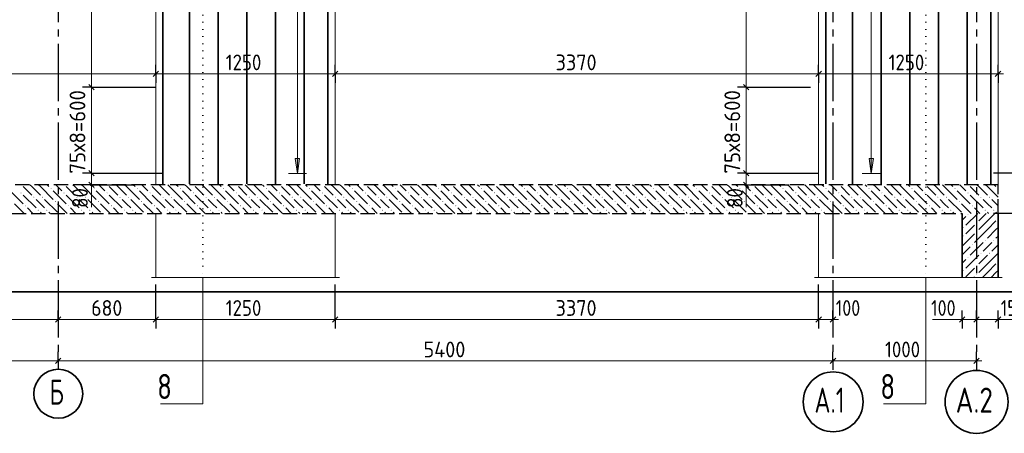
# Model space of a CAD drawing. Header units: millimetres. Extents: x 0 to 50400, y 0 to 35640.
# Tile 10 of 25: x 10943 to 27412, y 16287 to 23211. Entities that reach past the tile are written whole.
import ezdxf

# ---------------------------------------------------------------- set-up
doc = ezdxf.new("R2010")
doc.units = ezdxf.units.MM
for name, pattern in [('______2', [324, 240, -84]), ('______5', [1320, 960, -120, 120, -120]), ('______9', [120, 0, -120])]:
    doc.linetypes.add(name, pattern=pattern)
for name, color, linetype, lineweight in [('Standard', 7, 'Continuous', 25), ('ЖБ Перекрытие верхний уровень', 7, 'Continuous', 35), ('ЖБ Пилон', 7, 'Continuous', 35), ('ЖБ Стена верхний уровень', 7, 'Continuous', 35), ('Общий02', 7, 'Continuous', 18), ('Размерная линия_ общее', 7, 'Continuous', 13), ('Сечения символ', 7, 'Continuous', 25)]:
    doc.layers.add(name, color=color, linetype=linetype, lineweight=lineweight)
doc.layers.add('Оси', color=7, linetype='______5', true_color=0x656565)
doc.layers.add('Стена фоновая арматура Х1', color=7, linetype='______2', true_color=0xa0a0a0)
doc.layers.add('Размерная выноска', color=7, linetype='Continuous')
doc.styles.add('ISOCPEUR', font='txt')

msp = doc.modelspace()

# ---------------------------------------------------------------- hatches: boundary and pattern name
at = {"layer": 'ЖБ Перекрытие верхний уровень', "linetype": 'Continuous', "lineweight": 18, "transparency": 33554687}
for points in [[(10967, 20449), (10965, 20447), (10964, 20449)], [(11687, 20449), (11685, 20447), (11684, 20449)], [(12407, 20449), (12405, 20447), (12404, 20449)], [(13127, 20449), (13125, 20447), (13124, 20449)], [(13847, 20449), (13845, 20447), (13844, 20449)], [(14567, 20449), (14565, 20447), (14564, 20449)], [(15287, 20449), (15285, 20447), (15284, 20449)], [(16007, 20449), (16005, 20447), (16004, 20449)], [(16727, 20449), (16725, 20447), (16724, 20449)], [(17447, 20449), (17445, 20447), (17444, 20449)], [(18167, 20449), (18165, 20447), (18164, 20449)], [(18887, 20449), (18885, 20447), (18884, 20449)], [(19607, 20449), (19605, 20447), (19604, 20449)], [(20327, 20449), (20325, 20447), (20324, 20449)], [(21047, 20449), (21045, 20447), (21044, 20449)], [(21767, 20449), (21765, 20447), (21764, 20449)], [(22487, 20449), (22485, 20447), (22484, 20449)], [(23207, 20449), (23205, 20447), (23204, 20449)], [(23927, 20449), (23925, 20447), (23924, 20449)], [(24647, 20449), (24645, 20447), (24644, 20449)], [(25367, 20449), (25365, 20447), (25364, 20449)], [(26087, 20449), (26085, 20447), (26084, 20449)], [(26807, 20449), (26805, 20447), (26804, 20449)], [(10958, 20311), (10965, 20319), (10973, 20311), (10965, 20303)], [(11462, 20383), (11469, 20391), (11477, 20383), (11469, 20375)], [(11678, 20311), (11685, 20319), (11693, 20311), (11685, 20303)], [(12182, 20383), (12189, 20391), (12197, 20383), (12189, 20375)], [(12398, 20311), (12405, 20319), (12413, 20311), (12405, 20303)], [(12902, 20383), (12909, 20391), (12917, 20383), (12909, 20375)], [(13118, 20311), (13125, 20319), (13133, 20311), (13125, 20303)], [(13622, 20383), (13629, 20391), (13637, 20383), (13629, 20375)], [(13838, 20311), (13845, 20319), (13853, 20311), (13845, 20303)], [(14342, 20383), (14349, 20391), (14357, 20383), (14349, 20375)], [(14558, 20311), (14565, 20319), (14573, 20311), (14565, 20303)], [(15062, 20383), (15069, 20391), (15077, 20383), (15069, 20375)], [(15278, 20311), (15285, 20319), (15293, 20311), (15285, 20303)], [(15782, 20383), (15789, 20391), (15797, 20383), (15789, 20375)], [(15998, 20311), (16005, 20319), (16013, 20311), (16005, 20303)], [(16502, 20383), (16509, 20391), (16517, 20383), (16509, 20375)], [(16718, 20311), (16725, 20319), (16733, 20311), (16725, 20303)], [(17222, 20383), (17229, 20391), (17237, 20383), (17229, 20375)], [(17438, 20311), (17445, 20319), (17453, 20311), (17445, 20303)], [(17942, 20383), (17949, 20391), (17957, 20383), (17949, 20375)], [(18158, 20311), (18165, 20319), (18173, 20311), (18165, 20303)], [(18662, 20383), (18669, 20391), (18677, 20383), (18669, 20375)], [(18878, 20311), (18885, 20319), (18893, 20311), (18885, 20303)], [(19382, 20383), (19389, 20391), (19397, 20383), (19389, 20375)], [(19598, 20311), (19605, 20319), (19613, 20311), (19605, 20303)], [(20102, 20383), (20109, 20391), (20117, 20383), (20109, 20375)], [(20318, 20311), (20325, 20319), (20333, 20311), (20325, 20303)], [(20822, 20383), (20829, 20391), (20837, 20383), (20829, 20375)], [(21038, 20311), (21045, 20319), (21053, 20311), (21045, 20303)], [(21542, 20383), (21549, 20391), (21557, 20383), (21549, 20375)], [(21758, 20311), (21765, 20319), (21773, 20311), (21765, 20303)], [(22262, 20383), (22269, 20391), (22277, 20383), (22269, 20375)], [(22478, 20311), (22485, 20319), (22493, 20311), (22485, 20303)], [(22982, 20383), (22989, 20391), (22997, 20383), (22989, 20375)], [(23198, 20311), (23205, 20319), (23213, 20311), (23205, 20303)], [(23702, 20383), (23709, 20391), (23717, 20383), (23709, 20375)], [(23918, 20311), (23925, 20319), (23933, 20311), (23925, 20303)], [(24422, 20383), (24429, 20391), (24437, 20383), (24429, 20375)], [(24638, 20311), (24645, 20319), (24653, 20311), (24645, 20303)], [(25142, 20383), (25149, 20391), (25157, 20383), (25149, 20375)], [(25358, 20311), (25365, 20319), (25373, 20311), (25365, 20303)], [(25862, 20383), (25869, 20391), (25877, 20383), (25869, 20375)], [(26078, 20311), (26085, 20319), (26093, 20311), (26085, 20303)], [(26582, 20383), (26589, 20391), (26597, 20383), (26589, 20375)], [(26798, 20311), (26805, 20319), (26813, 20311), (26805, 20303)], [(27302, 20383), (27307, 20389), (27307, 20377)], [(11030, 20095), (11037, 20103), (11045, 20095), (11037, 20087)], [(11174, 20239), (11181, 20247), (11189, 20239), (11181, 20231)], [(11318, 20239), (11325, 20247), (11333, 20239), (11325, 20231)], [(11534, 20167), (11541, 20175), (11549, 20167), (11541, 20159)], [(11750, 20095), (11757, 20103), (11765, 20095), (11757, 20087)], [(11894, 20239), (11901, 20247), (11909, 20239), (11901, 20231)], [(12038, 20239), (12045, 20247), (12053, 20239), (12045, 20231)], [(12254, 20167), (12261, 20175), (12269, 20167), (12261, 20159)], [(12470, 20095), (12477, 20103), (12485, 20095), (12477, 20087)], [(12614, 20239), (12621, 20247), (12629, 20239), (12621, 20231)], [(12758, 20239), (12765, 20247), (12773, 20239), (12765, 20231)], [(12974, 20167), (12981, 20175), (12989, 20167), (12981, 20159)], [(13190, 20095), (13197, 20103), (13205, 20095), (13197, 20087)], [(13334, 20239), (13341, 20247), (13349, 20239), (13341, 20231)], [(13478, 20239), (13485, 20247), (13493, 20239), (13485, 20231)], [(13694, 20167), (13701, 20175), (13709, 20167), (13701, 20159)], [(13910, 20095), (13917, 20103), (13925, 20095), (13917, 20087)], [(14054, 20239), (14061, 20247), (14069, 20239), (14061, 20231)], [(14198, 20239), (14205, 20247), (14213, 20239), (14205, 20231)], [(14414, 20167), (14421, 20175), (14429, 20167), (14421, 20159)], [(14630, 20095), (14637, 20103), (14645, 20095), (14637, 20087)], [(14774, 20239), (14781, 20247), (14789, 20239), (14781, 20231)], [(14918, 20239), (14925, 20247), (14933, 20239), (14925, 20231)], [(15134, 20167), (15141, 20175), (15149, 20167), (15141, 20159)], [(15350, 20095), (15357, 20103), (15365, 20095), (15357, 20087)], [(15494, 20239), (15501, 20247), (15509, 20239), (15501, 20231)], [(15638, 20239), (15645, 20247), (15653, 20239), (15645, 20231)], [(15854, 20167), (15861, 20175), (15869, 20167), (15861, 20159)], [(16070, 20095), (16077, 20103), (16085, 20095), (16077, 20087)], [(16214, 20239), (16221, 20247), (16229, 20239), (16221, 20231)], [(16358, 20239), (16365, 20247), (16373, 20239), (16365, 20231)], [(16574, 20167), (16581, 20175), (16589, 20167), (16581, 20159)], [(16790, 20095), (16797, 20103), (16805, 20095), (16797, 20087)], [(16934, 20239), (16941, 20247), (16949, 20239), (16941, 20231)], [(17078, 20239), (17085, 20247), (17093, 20239), (17085, 20231)], [(17294, 20167), (17301, 20175), (17309, 20167), (17301, 20159)], [(17510, 20095), (17517, 20103), (17525, 20095), (17517, 20087)], [(17654, 20239), (17661, 20247), (17669, 20239), (17661, 20231)], [(17798, 20239), (17805, 20247), (17813, 20239), (17805, 20231)], [(18014, 20167), (18021, 20175), (18029, 20167), (18021, 20159)], [(18230, 20095), (18237, 20103), (18245, 20095), (18237, 20087)], [(18374, 20239), (18381, 20247), (18389, 20239), (18381, 20231)], [(18518, 20239), (18525, 20247), (18533, 20239), (18525, 20231)], [(18734, 20167), (18741, 20175), (18749, 20167), (18741, 20159)], [(18950, 20095), (18957, 20103), (18965, 20095), (18957, 20087)], [(19094, 20239), (19101, 20247), (19109, 20239), (19101, 20231)], [(19238, 20239), (19245, 20247), (19253, 20239), (19245, 20231)], [(19454, 20167), (19461, 20175), (19469, 20167), (19461, 20159)], [(19670, 20095), (19677, 20103), (19685, 20095), (19677, 20087)], [(19814, 20239), (19821, 20247), (19829, 20239), (19821, 20231)], [(19958, 20239), (19965, 20247), (19973, 20239), (19965, 20231)], [(20174, 20167), (20181, 20175), (20189, 20167), (20181, 20159)], [(20390, 20095), (20397, 20103), (20405, 20095), (20397, 20087)], [(20534, 20239), (20541, 20247), (20549, 20239), (20541, 20231)], [(20678, 20239), (20685, 20247), (20693, 20239), (20685, 20231)], [(20894, 20167), (20901, 20175), (20909, 20167), (20901, 20159)], [(21110, 20095), (21117, 20103), (21125, 20095), (21117, 20087)], [(21254, 20239), (21261, 20247), (21269, 20239), (21261, 20231)], [(21398, 20239), (21405, 20247), (21413, 20239), (21405, 20231)], [(21614, 20167), (21621, 20175), (21629, 20167), (21621, 20159)], [(21830, 20095), (21837, 20103), (21845, 20095), (21837, 20087)], [(21974, 20239), (21981, 20247), (21989, 20239), (21981, 20231)], [(22118, 20239), (22125, 20247), (22133, 20239), (22125, 20231)], [(22334, 20167), (22341, 20175), (22349, 20167), (22341, 20159)], [(22550, 20095), (22557, 20103), (22565, 20095), (22557, 20087)], [(22694, 20239), (22701, 20247), (22709, 20239), (22701, 20231)], [(22838, 20239), (22845, 20247), (22853, 20239), (22845, 20231)], [(23054, 20167), (23061, 20175), (23069, 20167), (23061, 20159)], [(23270, 20095), (23277, 20103), (23285, 20095), (23277, 20087)], [(23414, 20239), (23421, 20247), (23429, 20239), (23421, 20231)], [(23558, 20239), (23565, 20247), (23573, 20239), (23565, 20231)], [(23774, 20167), (23781, 20175), (23789, 20167), (23781, 20159)], [(23990, 20095), (23997, 20103), (24005, 20095), (23997, 20087)], [(24134, 20239), (24141, 20247), (24149, 20239), (24141, 20231)], [(24278, 20239), (24285, 20247), (24293, 20239), (24285, 20231)], [(24494, 20167), (24501, 20175), (24509, 20167), (24501, 20159)], [(24710, 20095), (24717, 20103), (24725, 20095), (24717, 20087)], [(24854, 20239), (24861, 20247), (24869, 20239), (24861, 20231)], [(24998, 20239), (25005, 20247), (25013, 20239), (25005, 20231)], [(25214, 20167), (25221, 20175), (25229, 20167), (25221, 20159)], [(25430, 20095), (25437, 20103), (25445, 20095), (25437, 20087)], [(25574, 20239), (25581, 20247), (25589, 20239), (25581, 20231)], [(25718, 20239), (25725, 20247), (25733, 20239), (25725, 20231)], [(25934, 20167), (25941, 20175), (25949, 20167), (25941, 20159)], [(26150, 20095), (26157, 20103), (26165, 20095), (26157, 20087)], [(26294, 20239), (26301, 20247), (26309, 20239), (26301, 20231)], [(26438, 20239), (26445, 20247), (26453, 20239), (26445, 20231)], [(26654, 20167), (26661, 20175), (26669, 20167), (26661, 20159)], [(26870, 20095), (26877, 20103), (26885, 20095), (26877, 20087)], [(27014, 20239), (27021, 20247), (27029, 20239), (27021, 20231)], [(27158, 20239), (27165, 20247), (27173, 20239), (27165, 20231)], [(11246, 20023), (11253, 20031), (11261, 20023), (11253, 20015)], [(11390, 20023), (11397, 20031), (11405, 20023), (11397, 20015)], [(11966, 20023), (11973, 20031), (11981, 20023), (11973, 20015)], [(12110, 20023), (12117, 20031), (12125, 20023), (12117, 20015)], [(12686, 20023), (12693, 20031), (12701, 20023), (12693, 20015)], [(12830, 20023), (12837, 20031), (12845, 20023), (12837, 20015)], [(13406, 20023), (13413, 20031), (13421, 20023), (13413, 20015)], [(13550, 20023), (13557, 20031), (13565, 20023), (13557, 20015)], [(14126, 20023), (14133, 20031), (14141, 20023), (14133, 20015)], [(14270, 20023), (14277, 20031), (14285, 20023), (14277, 20015)], [(14846, 20023), (14853, 20031), (14861, 20023), (14853, 20015)], [(14990, 20023), (14997, 20031), (15005, 20023), (14997, 20015)], [(15566, 20023), (15573, 20031), (15581, 20023), (15573, 20015)], [(15710, 20023), (15717, 20031), (15725, 20023), (15717, 20015)], [(16286, 20023), (16293, 20031), (16301, 20023), (16293, 20015)], [(16430, 20023), (16437, 20031), (16445, 20023), (16437, 20015)], [(17006, 20023), (17013, 20031), (17021, 20023), (17013, 20015)], [(17150, 20023), (17157, 20031), (17165, 20023), (17157, 20015)], [(17726, 20023), (17733, 20031), (17741, 20023), (17733, 20015)], [(17870, 20023), (17877, 20031), (17885, 20023), (17877, 20015)], [(18446, 20023), (18453, 20031), (18461, 20023), (18453, 20015)], [(18590, 20023), (18597, 20031), (18605, 20023), (18597, 20015)], [(19166, 20023), (19173, 20031), (19181, 20023), (19173, 20015)], [(19310, 20023), (19317, 20031), (19325, 20023), (19317, 20015)], [(19886, 20023), (19893, 20031), (19901, 20023), (19893, 20015)], [(20030, 20023), (20037, 20031), (20045, 20023), (20037, 20015)], [(20606, 20023), (20613, 20031), (20621, 20023), (20613, 20015)], [(20750, 20023), (20757, 20031), (20765, 20023), (20757, 20015)], [(21326, 20023), (21333, 20031), (21341, 20023), (21333, 20015)], [(21470, 20023), (21477, 20031), (21485, 20023), (21477, 20015)], [(22046, 20023), (22053, 20031), (22061, 20023), (22053, 20015)], [(22190, 20023), (22197, 20031), (22205, 20023), (22197, 20015)], [(22766, 20023), (22773, 20031), (22781, 20023), (22773, 20015)], [(22910, 20023), (22917, 20031), (22925, 20023), (22917, 20015)], [(23486, 20023), (23493, 20031), (23501, 20023), (23493, 20015)], [(23630, 20023), (23637, 20031), (23645, 20023), (23637, 20015)], [(24206, 20023), (24213, 20031), (24221, 20023), (24213, 20015)], [(24350, 20023), (24357, 20031), (24365, 20023), (24357, 20015)], [(24926, 20023), (24933, 20031), (24941, 20023), (24933, 20015)], [(25070, 20023), (25077, 20031), (25085, 20023), (25077, 20015)], [(25646, 20023), (25653, 20031), (25661, 20023), (25653, 20015)], [(25790, 20023), (25797, 20031), (25805, 20023), (25797, 20015)], [(26366, 20023), (26373, 20031), (26381, 20023), (26373, 20015)], [(26510, 20023), (26517, 20031), (26525, 20023), (26517, 20015)], [(27086, 20023), (27093, 20031), (27101, 20023), (27093, 20015)], [(27230, 20023), (27237, 20031), (27245, 20023), (27237, 20015)]]:
    msp.add_hatch(color=7, dxfattribs=at).paths.add_polyline_path(points, flags=16)
at = {"layer": 'ЖБ Стена верхний уровень', "linetype": 'Continuous', "lineweight": 18, "transparency": 33554687}
for points in [[(26799, 19951), (26805, 19957), (26811, 19951), (26805, 19945)], [(26943, 19807), (26949, 19813), (26955, 19807), (26949, 19801)], [(27303, 19879), (27307, 19883), (27307, 19875)], [(26727, 19735), (26733, 19741), (26739, 19735), (26733, 19729)], [(26943, 19663), (26949, 19669), (26955, 19663), (26949, 19657)], [(26727, 19591), (26733, 19597), (26739, 19591), (26733, 19585)], [(26871, 19447), (26877, 19453), (26883, 19447), (26877, 19441)], [(27087, 19519), (27093, 19525), (27099, 19519), (27093, 19513)], [(27231, 19519), (27237, 19525), (27243, 19519), (27237, 19513)], [(27015, 19303), (27021, 19309), (27027, 19303), (27021, 19297)], [(27159, 19303), (27165, 19309), (27171, 19303), (27165, 19297)], [(26799, 19231), (26805, 19237), (26811, 19231), (26805, 19225)], [(27303, 19159), (27307, 19163), (27307, 19155)], [(26727, 19015), (26733, 19021), (26739, 19015), (26733, 19009)], [(26943, 19087), (26949, 19093), (26955, 19087), (26949, 19081)], [(26943, 18943), (26949, 18949), (26955, 18943), (26949, 18937)]]:
    msp.add_hatch(color=7, dxfattribs=at).paths.add_polyline_path(points, flags=16)
at = {"layer": 'Общий02', "linetype": 'Continuous', "lineweight": 13, "transparency": 33554687}
for points in [[(15553, 20888), (15589, 20636), (15625, 20888)], [(25150, 20888), (25186, 20636), (25222, 20888)]]:
    msp.add_hatch(color=7, dxfattribs=at).paths.add_polyline_path(points)

# ---------------------------------------------------------------- linework, layer by layer
at = {"layer": 'Standard', "color": 7, "linetype": 'Continuous', "lineweight": 13, "transparency": 33554687}
for p, q in [((12144, 27841), (12144, 22081)), ((23097, 27841), (23097, 22081)), ((7387, 22304), (13219, 22304)), ((13219, 22304), (16219, 22304)), ((16219, 22304), (24307, 22304)), ((24307, 22304), (27307, 22304)), ((27307, 22304), (27397, 22304)), ((12144, 22081), (12144, 20641)), ((23097, 22081), (23097, 20641)), ((12144, 20641), (12144, 20449)), ((23097, 20641), (23097, 20449)), ((12144, 20449), (12144, 20359)), ((23097, 20449), (23097, 20359)), ((7387, 18193), (11587, 18193)), ((11587, 18193), (13219, 18193)), ((13219, 18193), (16219, 18193)), ((16219, 18193), (24307, 18193)), ((24307, 18193), (24547, 18193)), ((24547, 18193), (24637, 18193)), ((26707, 18193), (26617, 18193)), ((26707, 18193), (26947, 18193)), ((26947, 18193), (27307, 18193)), ((27307, 18193), (27397, 18193)), ((5587, 17499), (11587, 17499)), ((11587, 17499), (24547, 17499)), ((24547, 17499), (26947, 17499)), ((26947, 17499), (27037, 17499))]:
    msp.add_line(p, q, dxfattribs=at)
at = {"layer": 'Standard', "color": 7, "linetype": 'Continuous', "lineweight": -3, "transparency": 33554687}
for p, q in [((13219, 22304), (13219, 22454)), ((16219, 22304), (16219, 22454)), ((24307, 22304), (24307, 22454)), ((27307, 22304), (27307, 22454)), ((13219, 22304), (13219, 22154)), ((16219, 22304), (16219, 22154)), ((24307, 22304), (24307, 22154)), ((27307, 22304), (27307, 22154)), ((12144, 22081), (11994, 22081)), ((12144, 22081), (12294, 22081)), ((12144, 22081), (13219, 22081)), ((23097, 22081), (22947, 22081)), ((23097, 22081), (23247, 22081)), ((23097, 22081), (24172, 22081)), ((12144, 20641), (11994, 20641)), ((12144, 20641), (12294, 20641)), ((12144, 20641), (13339, 20641)), ((23097, 20641), (22947, 20641)), ((23097, 20641), (23247, 20641)), ((23097, 20641), (24292, 20641)), ((12144, 20449), (11994, 20449)), ((12144, 20449), (12294, 20449)), ((12144, 20449), (12852, 20449)), ((23097, 20449), (22947, 20449)), ((23097, 20449), (23247, 20449)), ((23097, 20449), (23806, 20449)), ((11587, 18193), (11587, 18343)), ((13219, 18193), (13219, 18343)), ((16219, 18193), (16219, 18343)), ((24307, 18193), (24307, 18343)), ((24547, 18193), (24547, 18343)), ((26707, 18193), (26707, 18343)), ((26947, 18193), (26947, 18343)), ((27307, 18193), (27307, 18343)), ((11587, 18193), (11587, 18043)), ((11587, 18193), (11587, 18193)), ((13219, 18193), (13219, 18043)), ((16219, 18193), (16219, 18043)), ((24307, 18193), (24307, 18043)), ((24547, 18193), (24547, 18043)), ((24547, 18193), (24547, 18193)), ((26707, 18193), (26707, 18043)), ((26947, 18193), (26947, 18043)), ((27307, 18193), (27307, 18043)), ((11587, 17499), (11587, 17649)), ((24547, 17499), (24547, 17649)), ((26947, 17499), (26947, 17649)), ((11587, 17499), (11587, 17349)), ((24547, 17499), (24547, 17349)), ((26947, 17499), (26947, 17349))]:
    msp.add_line(p, q, dxfattribs=at)
at = {"layer": 'Standard', "color": 7, "linetype": 'Continuous', "lineweight": 25, "transparency": 33554687}
for p, q in [((13174, 22259), (13264, 22349)), ((16174, 22259), (16264, 22349)), ((24262, 22259), (24352, 22349)), ((27262, 22259), (27352, 22349)), ((12099, 22126), (12189, 22036)), ((23052, 22126), (23142, 22036)), ((12099, 20686), (12189, 20596)), ((23052, 20686), (23142, 20596)), ((12099, 20494), (12189, 20404)), ((23052, 20494), (23142, 20404)), ((11542, 18148), (11632, 18238)), ((13174, 18148), (13264, 18238)), ((16174, 18148), (16264, 18238)), ((24262, 18148), (24352, 18238)), ((24502, 18148), (24592, 18238)), ((26662, 18148), (26752, 18238)), ((26902, 18148), (26992, 18238)), ((27262, 18148), (27352, 18238)), ((11542, 17454), (11632, 17544)), ((24502, 17454), (24592, 17544)), ((26902, 17454), (26992, 17544))]:
    msp.add_line(p, q, dxfattribs=at)
at = {"layer": 'Standard', "color": 254, "linetype": 'Continuous', "lineweight": 35, "true_color": 0xc4c4ff, "transparency": 33554687}
msp.add_lwpolyline([(3766, 18656), (29297, 18656), (29297, 32289), (3766, 32289), (3766, 18656)], dxfattribs=at)
at = {"layer": 'Standard', "color": 7, "linetype": 'Continuous', "lineweight": -3, "transparency": 33554687}
for points in [[(28427, 20641), (28406, 20641), (28406, 20641), (27231, 20641)], [(13219, 18193), (13219, 18213), (13219, 18213), (13219, 18213), (13219, 18213), (13219, 18213), (13219, 18213), (13219, 18776)], [(16219, 18193), (16219, 18213), (16219, 18213), (16219, 18213), (16219, 18213), (16219, 18776)], [(24307, 18193), (24307, 18213), (24307, 18213), (24307, 18776)]]:
    msp.add_lwpolyline(points, dxfattribs=at)
at = {"layer": 'ЖБ Перекрытие верхний уровень', "color": 7, "linetype": '______2', "lineweight": 25, "transparency": 33554687}
for p, q in [((27307, 20449), (4006, 20449)), ((27307, 19969), (27307, 20449)), ((4006, 19969), (26707, 19969))]:
    msp.add_line(p, q, dxfattribs=at)
at = {"layer": 'ЖБ Перекрытие верхний уровень', "color": 9, "linetype": 'Continuous', "lineweight": 18, "true_color": 0xc7c7c7, "transparency": 33554687}
for p, q in [((11145, 20419), (11115, 20449)), ((11259, 20449), (11289, 20419)), ((11403, 20449), (11433, 20419)), ((11577, 20419), (11547, 20449)), ((11865, 20419), (11835, 20449)), ((11979, 20449), (12009, 20419)), ((12123, 20449), (12153, 20419)), ((12297, 20419), (12267, 20449)), ((12585, 20419), (12555, 20449)), ((12699, 20449), (12729, 20419)), ((12843, 20449), (12873, 20419)), ((13017, 20419), (12987, 20449)), ((13305, 20419), (13275, 20449)), ((13419, 20449), (13449, 20419)), ((13563, 20449), (13593, 20419)), ((13737, 20419), (13707, 20449)), ((14025, 20419), (13995, 20449)), ((14139, 20449), (14169, 20419)), ((14283, 20449), (14313, 20419)), ((14457, 20419), (14427, 20449)), ((14745, 20419), (14715, 20449)), ((14859, 20449), (14889, 20419)), ((15003, 20449), (15033, 20419)), ((15177, 20419), (15147, 20449)), ((15465, 20419), (15435, 20449)), ((15579, 20449), (15609, 20419)), ((15723, 20449), (15753, 20419)), ((15897, 20419), (15867, 20449)), ((16185, 20419), (16155, 20449)), ((16299, 20449), (16329, 20419)), ((16443, 20449), (16473, 20419)), ((16617, 20419), (16587, 20449)), ((16905, 20419), (16875, 20449)), ((17019, 20449), (17049, 20419)), ((17163, 20449), (17193, 20419)), ((17337, 20419), (17307, 20449)), ((17625, 20419), (17595, 20449)), ((17739, 20449), (17769, 20419)), ((17883, 20449), (17913, 20419)), ((18057, 20419), (18027, 20449)), ((18345, 20419), (18315, 20449)), ((18459, 20449), (18489, 20419)), ((18603, 20449), (18633, 20419)), ((18777, 20419), (18747, 20449)), ((19065, 20419), (19035, 20449)), ((19179, 20449), (19209, 20419)), ((19323, 20449), (19353, 20419)), ((19497, 20419), (19467, 20449)), ((19785, 20419), (19755, 20449)), ((19899, 20449), (19929, 20419)), ((20043, 20449), (20073, 20419)), ((20217, 20419), (20187, 20449)), ((20505, 20419), (20475, 20449)), ((20619, 20449), (20649, 20419)), ((20763, 20449), (20793, 20419)), ((20937, 20419), (20907, 20449)), ((21225, 20419), (21195, 20449)), ((21339, 20449), (21369, 20419)), ((21483, 20449), (21513, 20419)), ((21657, 20419), (21627, 20449)), ((21945, 20419), (21915, 20449)), ((22059, 20449), (22089, 20419)), ((22203, 20449), (22233, 20419)), ((22377, 20419), (22347, 20449)), ((22665, 20419), (22635, 20449)), ((22779, 20449), (22809, 20419)), ((22923, 20449), (22953, 20419)), ((23097, 20419), (23067, 20449)), ((23385, 20419), (23355, 20449)), ((23499, 20449), (23529, 20419)), ((23643, 20449), (23673, 20419)), ((23817, 20419), (23787, 20449)), ((24105, 20419), (24075, 20449)), ((24219, 20449), (24249, 20419)), ((24363, 20449), (24393, 20419)), ((24537, 20419), (24507, 20449)), ((24825, 20419), (24795, 20449)), ((24939, 20449), (24969, 20419)), ((25083, 20449), (25113, 20419)), ((25257, 20419), (25227, 20449)), ((25545, 20419), (25515, 20449)), ((25659, 20449), (25689, 20419)), ((25803, 20449), (25833, 20419)), ((25977, 20419), (25947, 20449)), ((26265, 20419), (26235, 20449)), ((26379, 20449), (26409, 20419)), ((26523, 20449), (26553, 20419)), ((26697, 20419), (26667, 20449)), ((26985, 20419), (26955, 20449)), ((27099, 20449), (27129, 20419)), ((27243, 20449), (27273, 20419)), ((10785, 20347), (11001, 20131)), ((11001, 20419), (11145, 20275)), ((11001, 20275), (11217, 20059)), ((11145, 20419), (11289, 20275)), ((11289, 20419), (11505, 20203)), ((11505, 20347), (11721, 20131)), ((11649, 20347), (11577, 20419)), ((11721, 20419), (11865, 20275)), ((11721, 20275), (11937, 20059)), ((11865, 20419), (12009, 20275)), ((12009, 20419), (12225, 20203)), ((12225, 20347), (12441, 20131)), ((12369, 20347), (12297, 20419)), ((12441, 20419), (12585, 20275)), ((12441, 20275), (12657, 20059)), ((12585, 20419), (12729, 20275)), ((12729, 20419), (12945, 20203)), ((12945, 20347), (13161, 20131)), ((13089, 20347), (13017, 20419)), ((13161, 20419), (13305, 20275)), ((13161, 20275), (13377, 20059)), ((13305, 20419), (13449, 20275)), ((13449, 20419), (13665, 20203)), ((13665, 20347), (13881, 20131)), ((13809, 20347), (13737, 20419)), ((13881, 20419), (14025, 20275)), ((13881, 20275), (14097, 20059)), ((14025, 20419), (14169, 20275)), ((14169, 20419), (14385, 20203)), ((14385, 20347), (14601, 20131)), ((14529, 20347), (14457, 20419)), ((14601, 20419), (14745, 20275)), ((14601, 20275), (14817, 20059)), ((14745, 20419), (14889, 20275)), ((14889, 20419), (15105, 20203)), ((15105, 20347), (15321, 20131)), ((15249, 20347), (15177, 20419)), ((15321, 20419), (15465, 20275)), ((15321, 20275), (15537, 20059)), ((15465, 20419), (15609, 20275)), ((15609, 20419), (15825, 20203)), ((15825, 20347), (16041, 20131)), ((15969, 20347), (15897, 20419)), ((16041, 20419), (16185, 20275)), ((16041, 20275), (16257, 20059)), ((16185, 20419), (16329, 20275)), ((16329, 20419), (16545, 20203)), ((16545, 20347), (16761, 20131)), ((16689, 20347), (16617, 20419)), ((16761, 20419), (16905, 20275)), ((16761, 20275), (16977, 20059)), ((16905, 20419), (17049, 20275)), ((17049, 20419), (17265, 20203)), ((17265, 20347), (17481, 20131)), ((17409, 20347), (17337, 20419)), ((17481, 20419), (17625, 20275)), ((17481, 20275), (17697, 20059)), ((17625, 20419), (17769, 20275)), ((17769, 20419), (17985, 20203)), ((17985, 20347), (18201, 20131)), ((18129, 20347), (18057, 20419)), ((18201, 20419), (18345, 20275)), ((18201, 20275), (18417, 20059)), ((18345, 20419), (18489, 20275)), ((18489, 20419), (18705, 20203)), ((18705, 20347), (18921, 20131)), ((18849, 20347), (18777, 20419)), ((18921, 20419), (19065, 20275)), ((18921, 20275), (19137, 20059)), ((19065, 20419), (19209, 20275)), ((19209, 20419), (19425, 20203)), ((19425, 20347), (19641, 20131)), ((19569, 20347), (19497, 20419)), ((19641, 20419), (19785, 20275)), ((19641, 20275), (19857, 20059)), ((19785, 20419), (19929, 20275)), ((19929, 20419), (20145, 20203)), ((20145, 20347), (20361, 20131)), ((20289, 20347), (20217, 20419)), ((20361, 20419), (20505, 20275)), ((20361, 20275), (20577, 20059)), ((20505, 20419), (20649, 20275)), ((20649, 20419), (20865, 20203)), ((20865, 20347), (21081, 20131)), ((21009, 20347), (20937, 20419)), ((21081, 20419), (21225, 20275)), ((21081, 20275), (21297, 20059)), ((21225, 20419), (21369, 20275)), ((21369, 20419), (21585, 20203)), ((21585, 20347), (21801, 20131)), ((21729, 20347), (21657, 20419)), ((21801, 20419), (21945, 20275)), ((21801, 20275), (22017, 20059)), ((21945, 20419), (22089, 20275)), ((22089, 20419), (22305, 20203)), ((22305, 20347), (22521, 20131)), ((22449, 20347), (22377, 20419)), ((22521, 20419), (22665, 20275)), ((22521, 20275), (22737, 20059)), ((22665, 20419), (22809, 20275)), ((22809, 20419), (23025, 20203)), ((23025, 20347), (23241, 20131)), ((23169, 20347), (23097, 20419)), ((23241, 20419), (23385, 20275)), ((23241, 20275), (23457, 20059)), ((23385, 20419), (23529, 20275)), ((23529, 20419), (23745, 20203)), ((23745, 20347), (23961, 20131)), ((23889, 20347), (23817, 20419)), ((23961, 20419), (24105, 20275)), ((23961, 20275), (24177, 20059)), ((24105, 20419), (24249, 20275)), ((24249, 20419), (24465, 20203)), ((24465, 20347), (24681, 20131)), ((24609, 20347), (24537, 20419)), ((24681, 20419), (24825, 20275)), ((24681, 20275), (24897, 20059)), ((24825, 20419), (24969, 20275)), ((24969, 20419), (25185, 20203)), ((25185, 20347), (25401, 20131)), ((25329, 20347), (25257, 20419)), ((25401, 20419), (25545, 20275)), ((25401, 20275), (25617, 20059)), ((25545, 20419), (25689, 20275)), ((25689, 20419), (25905, 20203)), ((25905, 20347), (26121, 20131)), ((26049, 20347), (25977, 20419)), ((26121, 20419), (26265, 20275)), ((26121, 20275), (26337, 20059)), ((26265, 20419), (26409, 20275)), ((26409, 20419), (26625, 20203)), ((26625, 20347), (26841, 20131)), ((26769, 20347), (26697, 20419)), ((26841, 20419), (26985, 20275)), ((26841, 20275), (27057, 20059)), ((26985, 20419), (27129, 20275)), ((27129, 20419), (27307, 20241)), ((10857, 20131), (11019, 19969)), ((11289, 20131), (11217, 20203)), ((11361, 20059), (11289, 20131)), ((11361, 20203), (11577, 19987)), ((11577, 20131), (11739, 19969)), ((12009, 20131), (11937, 20203)), ((12081, 20059), (12009, 20131)), ((12081, 20203), (12297, 19987)), ((12297, 20131), (12459, 19969)), ((12729, 20131), (12657, 20203)), ((12801, 20059), (12729, 20131)), ((12801, 20203), (13017, 19987)), ((13017, 20131), (13179, 19969)), ((13449, 20131), (13377, 20203)), ((13521, 20059), (13449, 20131)), ((13521, 20203), (13737, 19987)), ((13737, 20131), (13899, 19969)), ((14169, 20131), (14097, 20203)), ((14241, 20059), (14169, 20131)), ((14241, 20203), (14457, 19987)), ((14457, 20131), (14619, 19969)), ((14889, 20131), (14817, 20203)), ((14961, 20059), (14889, 20131)), ((14961, 20203), (15177, 19987)), ((15177, 20131), (15339, 19969)), ((15609, 20131), (15537, 20203)), ((15681, 20059), (15609, 20131)), ((15681, 20203), (15897, 19987)), ((15897, 20131), (16059, 19969)), ((16329, 20131), (16257, 20203)), ((16401, 20059), (16329, 20131)), ((16401, 20203), (16617, 19987)), ((16617, 20131), (16779, 19969)), ((17049, 20131), (16977, 20203)), ((17121, 20059), (17049, 20131)), ((17121, 20203), (17337, 19987)), ((17337, 20131), (17499, 19969)), ((17769, 20131), (17697, 20203)), ((17841, 20059), (17769, 20131)), ((17841, 20203), (18057, 19987)), ((18057, 20131), (18219, 19969)), ((18489, 20131), (18417, 20203)), ((18561, 20059), (18489, 20131)), ((18561, 20203), (18777, 19987)), ((18777, 20131), (18939, 19969)), ((19209, 20131), (19137, 20203)), ((19281, 20059), (19209, 20131)), ((19281, 20203), (19497, 19987)), ((19497, 20131), (19659, 19969)), ((19929, 20131), (19857, 20203)), ((20001, 20059), (19929, 20131)), ((20001, 20203), (20217, 19987)), ((20217, 20131), (20379, 19969)), ((20649, 20131), (20577, 20203)), ((20721, 20059), (20649, 20131)), ((20721, 20203), (20937, 19987)), ((20937, 20131), (21099, 19969)), ((21369, 20131), (21297, 20203)), ((21441, 20059), (21369, 20131)), ((21441, 20203), (21657, 19987)), ((21657, 20131), (21819, 19969)), ((22089, 20131), (22017, 20203)), ((22161, 20059), (22089, 20131)), ((22161, 20203), (22377, 19987)), ((22377, 20131), (22539, 19969)), ((22809, 20131), (22737, 20203)), ((22881, 20059), (22809, 20131)), ((22881, 20203), (23097, 19987)), ((23097, 20131), (23259, 19969)), ((23529, 20131), (23457, 20203)), ((23601, 20059), (23529, 20131)), ((23601, 20203), (23817, 19987)), ((23817, 20131), (23979, 19969)), ((24249, 20131), (24177, 20203)), ((24321, 20059), (24249, 20131)), ((24321, 20203), (24537, 19987)), ((24537, 20131), (24699, 19969)), ((24969, 20131), (24897, 20203)), ((25041, 20059), (24969, 20131)), ((25041, 20203), (25257, 19987)), ((25257, 20131), (25419, 19969)), ((25689, 20131), (25617, 20203)), ((25761, 20059), (25689, 20131)), ((25761, 20203), (25977, 19987)), ((25977, 20131), (26139, 19969)), ((26409, 20131), (26337, 20203)), ((26481, 20059), (26409, 20131)), ((26481, 20203), (26697, 19987)), ((26697, 20131), (26859, 19969)), ((27129, 20131), (27057, 20203)), ((27201, 20059), (27129, 20131)), ((27201, 20203), (27307, 20097)), ((11163, 19969), (11073, 20059)), ((11289, 19987), (11307, 19969)), ((11433, 19987), (11451, 19969)), ((11883, 19969), (11793, 20059)), ((12009, 19987), (12027, 19969)), ((12153, 19987), (12171, 19969)), ((12603, 19969), (12513, 20059)), ((12729, 19987), (12747, 19969)), ((12873, 19987), (12891, 19969)), ((13323, 19969), (13233, 20059)), ((13449, 19987), (13467, 19969)), ((13593, 19987), (13611, 19969)), ((14043, 19969), (13953, 20059)), ((14169, 19987), (14187, 19969)), ((14313, 19987), (14331, 19969)), ((14763, 19969), (14673, 20059)), ((14889, 19987), (14907, 19969)), ((15033, 19987), (15051, 19969)), ((15483, 19969), (15393, 20059)), ((15609, 19987), (15627, 19969)), ((15753, 19987), (15771, 19969)), ((16203, 19969), (16113, 20059)), ((16329, 19987), (16347, 19969)), ((16473, 19987), (16491, 19969)), ((16923, 19969), (16833, 20059)), ((17049, 19987), (17067, 19969)), ((17193, 19987), (17211, 19969)), ((17643, 19969), (17553, 20059)), ((17769, 19987), (17787, 19969)), ((17913, 19987), (17931, 19969)), ((18363, 19969), (18273, 20059)), ((18489, 19987), (18507, 19969)), ((18633, 19987), (18651, 19969)), ((19083, 19969), (18993, 20059)), ((19209, 19987), (19227, 19969)), ((19353, 19987), (19371, 19969)), ((19803, 19969), (19713, 20059)), ((19929, 19987), (19947, 19969)), ((20073, 19987), (20091, 19969)), ((20523, 19969), (20433, 20059)), ((20649, 19987), (20667, 19969)), ((20793, 19987), (20811, 19969)), ((21243, 19969), (21153, 20059)), ((21369, 19987), (21387, 19969)), ((21513, 19987), (21531, 19969)), ((21963, 19969), (21873, 20059)), ((22089, 19987), (22107, 19969)), ((22233, 19987), (22251, 19969)), ((22683, 19969), (22593, 20059)), ((22809, 19987), (22827, 19969)), ((22953, 19987), (22971, 19969)), ((23403, 19969), (23313, 20059)), ((23529, 19987), (23547, 19969)), ((23673, 19987), (23691, 19969)), ((24123, 19969), (24033, 20059)), ((24249, 19987), (24267, 19969)), ((24393, 19987), (24411, 19969)), ((24843, 19969), (24753, 20059)), ((24969, 19987), (24987, 19969)), ((25113, 19987), (25131, 19969)), ((25563, 19969), (25473, 20059)), ((25689, 19987), (25707, 19969)), ((25833, 19987), (25851, 19969)), ((26283, 19969), (26193, 20059)), ((26409, 19987), (26427, 19969)), ((26553, 19987), (26571, 19969)), ((27003, 19969), (26913, 20059)), ((27129, 19987), (27147, 19969)), ((27273, 19987), (27291, 19969))]:
    msp.add_line(p, q, dxfattribs=at)
at = {"layer": 'ЖБ Пилон', "color": 7, "linetype": 'Continuous', "lineweight": 18, "transparency": 33554687}
for p, q in [((13219, 20449), (13219, 29041)), ((16219, 20449), (16219, 29041)), ((24307, 20449), (24307, 29041)), ((27307, 20449), (27307, 29041))]:
    msp.add_line(p, q, dxfattribs=at)
at = {"layer": 'ЖБ Стена верхний уровень', "color": 7, "linetype": 'Continuous', "lineweight": 18, "transparency": 33554687}
for p, q in [((13219, 19969), (13219, 18896)), ((16219, 18896), (16219, 19969)), ((24307, 19969), (24307, 18896))]:
    msp.add_line(p, q, dxfattribs=at)
at = {"layer": 'ЖБ Стена верхний уровень', "color": 7, "linetype": 'Continuous', "lineweight": 35, "transparency": 33554687}
for p, q in [((26707, 19969), (26707, 18896)), ((27307, 18896), (27307, 19969))]:
    msp.add_line(p, q, dxfattribs=at)
at = {"layer": 'ЖБ Стена верхний уровень', "color": 251, "linetype": 'Continuous', "lineweight": 18, "true_color": 0x494949, "transparency": 33554687}
for p, q in [((26967, 19969), (26769, 19771)), ((27111, 19969), (26985, 19843)), ((27129, 19843), (27255, 19969)), ((26707, 19853), (26769, 19915)), ((26841, 19699), (26913, 19771)), ((27129, 19843), (26985, 19699)), ((27273, 19843), (27129, 19699)), ((26913, 19627), (26707, 19421)), ((26769, 19627), (26841, 19699)), ((27129, 19699), (26913, 19483)), ((27273, 19699), (27129, 19555)), ((27273, 19699), (27307, 19733)), ((27057, 19483), (26841, 19267)), ((27129, 19411), (27201, 19483)), ((27307, 19445), (27201, 19339)), ((27307, 19589), (27273, 19555)), ((26841, 19411), (26707, 19277)), ((27057, 19339), (27129, 19411)), ((27129, 19123), (27307, 19301)), ((26707, 19133), (26769, 19195)), ((26985, 19267), (26769, 19051)), ((27129, 19267), (26985, 19123)), ((27129, 19123), (26985, 18979)), ((27273, 19123), (27129, 18979)), ((26769, 18907), (26841, 18979)), ((26841, 18979), (26913, 19051)), ((27129, 18979), (27047, 18896)), ((27273, 18979), (27191, 18896)), ((27273, 18979), (27307, 19013)), ((26913, 18907), (26903, 18896))]:
    msp.add_line(p, q, dxfattribs=at)
at = {"layer": 'Общий02', "color": 251, "linetype": 'Continuous', "lineweight": 13, "true_color": 0x494949, "transparency": 33554687}
for p, q in [((15589, 28772), (15589, 20636)), ((25186, 28772), (25186, 20636)), ((15625, 20888), (15553, 20888)), ((15553, 20888), (15589, 20636)), ((15589, 20888), (15589, 20906)), ((15589, 20636), (15625, 20888)), ((25222, 20888), (25150, 20888)), ((25150, 20888), (25186, 20636)), ((25186, 20888), (25186, 20906)), ((25186, 20636), (25222, 20888)), ((15739, 20636), (15439, 20636)), ((15589, 20636), (15589, 20636)), ((15589, 20636), (15589, 20636)), ((15589, 20636), (15589, 20636)), ((25336, 20636), (25036, 20636)), ((25186, 20636), (25186, 20636)), ((25186, 20636), (25186, 20636)), ((25186, 20636), (25186, 20636))]:
    msp.add_line(p, q, dxfattribs=at)
at = {"layer": 'Оси', "color": 8, "linetype": '______5', "lineweight": -3, "transparency": 33554687}
for p, q in [((11587, 32049), (11587, 17367)), ((24547, 32049), (24547, 17367)), ((26947, 32049), (26947, 17367))]:
    msp.add_line(p, q, dxfattribs=at)
at = {"layer": 'Оси', "color": 7, "linetype": 'Continuous', "lineweight": 35, "transparency": 33554687}
for centre, radius in [((11589, 16950), 409), ((24550, 16814), 501), ((26948, 16814), 527)]:
    msp.add_circle(centre, radius, dxfattribs=at)
at = {"layer": 'Размерная выноска', "color": 7, "linetype": 'Continuous', "lineweight": 13, "transparency": 33554687}
for p, q in [((12144, 20449), (12144, 20072)), ((23097, 20449), (23097, 20072)), ((16291, 18896), (13147, 18896)), ((26779, 18896), (24235, 18896)), ((27379, 18896), (26635, 18896)), ((26707, 18193), (26211, 18193)), ((27307, 18193), (27862, 18193))]:
    msp.add_line(p, q, dxfattribs=at)
at = {"layer": 'Размерная линия_ общее', "color": 7, "linetype": 'Continuous', "lineweight": -3, "transparency": 33554687}
msp.add_lwpolyline([(29027, 19969), (29007, 19969), (29007, 19969), (27231, 19969)], dxfattribs=at)
at = {"layer": 'Сечения символ', "color": 7, "linetype": '______9', "lineweight": 13, "transparency": 33554687}
for p, q in [((14005, 29895), (14005, 18896)), ((26101, 29895), (26101, 18896))]:
    msp.add_line(p, q, dxfattribs=at)
at = {"layer": 'Сечения символ', "color": 7, "linetype": 'Continuous', "lineweight": 13, "transparency": 33554687}
for points in [[(14005, 18896), (14005, 16779), (13297, 16779)], [(26101, 18896), (26101, 16779), (25393, 16779)]]:
    msp.add_lwpolyline(points, dxfattribs=at)
at = {"layer": 'Стена фоновая арматура Х1', "color": 7, "linetype": 'Continuous', "lineweight": 35, "transparency": 33554687}
for p, q in [((13339, 20463), (13339, 32049)), ((13339, 20463), (13339, 32049)), ((13783, 20463), (13783, 32049)), ((13783, 20463), (13783, 32049)), ((14263, 20463), (14263, 32049)), ((14263, 20463), (14263, 32049)), ((14743, 20463), (14743, 32049)), ((14743, 20463), (14743, 32049)), ((15223, 20463), (15223, 32049)), ((15223, 20463), (15223, 32049)), ((15703, 20463), (15703, 32049)), ((15703, 20463), (15703, 32049)), ((16099, 20463), (16099, 32049)), ((16099, 20463), (16099, 32049)), ((24427, 20463), (24427, 32049)), ((24427, 20463), (24427, 32049)), ((24871, 20463), (24871, 32049)), ((24871, 20463), (24871, 32049)), ((25351, 20463), (25351, 32049)), ((25351, 20463), (25351, 32049)), ((25831, 20463), (25831, 32049)), ((25831, 20463), (25831, 32049)), ((26311, 20463), (26311, 32049)), ((26311, 20463), (26311, 32049)), ((26791, 20463), (26791, 32049)), ((26791, 20463), (26791, 32049)), ((27187, 20463), (27187, 32049)), ((27187, 20463), (27187, 32049))]:
    msp.add_line(p, q, dxfattribs=at)

# ---------------------------------------------------------------- texts
at = {"layer": 'Standard', "color": 7, "linetype": 'Continuous', "lineweight": 25, "transparency": 33554687, "char_height": 264, "attachment_point": 7, "style": 'ISOCPEUR'}
for s, insert, width in [('\\W0.87;1250', (14389, 22364), 800.28), ('\\W0.93;3370', (19907, 22364), 861.71), ('\\W0.87;1250', (25477, 22364), 800.28), ('\\W0.91;680', (12139, 18253), 674.38), ('\\W0.87;1250', (14389, 18253), 800.28), ('\\W0.93;3370', (19907, 18253), 861.71), ('\\W0.83;100', (24592, 18253), 610.29), ('\\W0.83;100', (26187, 18253), 610.29), ('\\W0.83;150', (27352, 18253), 610.29), ('\\W0.93;5400', (17698, 17559), 888.46), ('\\W0.87;1000', (25417, 17559), 800.29)]:
    msp.add_mtext(s, dxfattribs=dict(at, insert=insert, width=width))
at = {"layer": 'Standard', "color": 7, "linetype": 'Continuous', "lineweight": 25, "transparency": 33554687, "char_height": 264, "attachment_point": 7, "rotation": 90, "style": 'ISOCPEUR'}
for s, insert, width in [('\\W0.96;75х8=600', (12042, 20635), 1604.58), ('\\W0.96;75х8=600', (22995, 20635), 1604.58), ('\\W0.87;80', (12084, 20061), 484.71), ('\\W0.87;80', (23037, 20061), 484.71)]:
    msp.add_mtext(s, dxfattribs=dict(at, insert=insert, width=width))
at = {"layer": 'Оси', "color": 7, "linetype": 'Continuous', "lineweight": 35, "transparency": 33554687, "char_height": 420, "attachment_point": 7, "style": 'ISOCPEUR'}
for s, insert, width in [('\\W0.70;Б', (11442, 16767), 440.8), ('\\W0.71;А.1', (24237, 16632), 773.25), ('\\W0.79;А.2', (26599, 16632), 864)]:
    msp.add_mtext(s, dxfattribs=dict(at, insert=insert, width=width))
at = {"layer": 'Сечения символ', "color": 7, "linetype": 'Continuous', "lineweight": 35, "transparency": 33554687, "char_height": 420, "attachment_point": 7, "style": 'ISOCPEUR'}
for insert, width in [((13243, 16861), 456.98), ((25339, 16861), 456.97)]:
    msp.add_mtext('\\W0.78;8', dxfattribs=dict(at, insert=insert, width=width))

doc.saveas('drawing.dxf')
